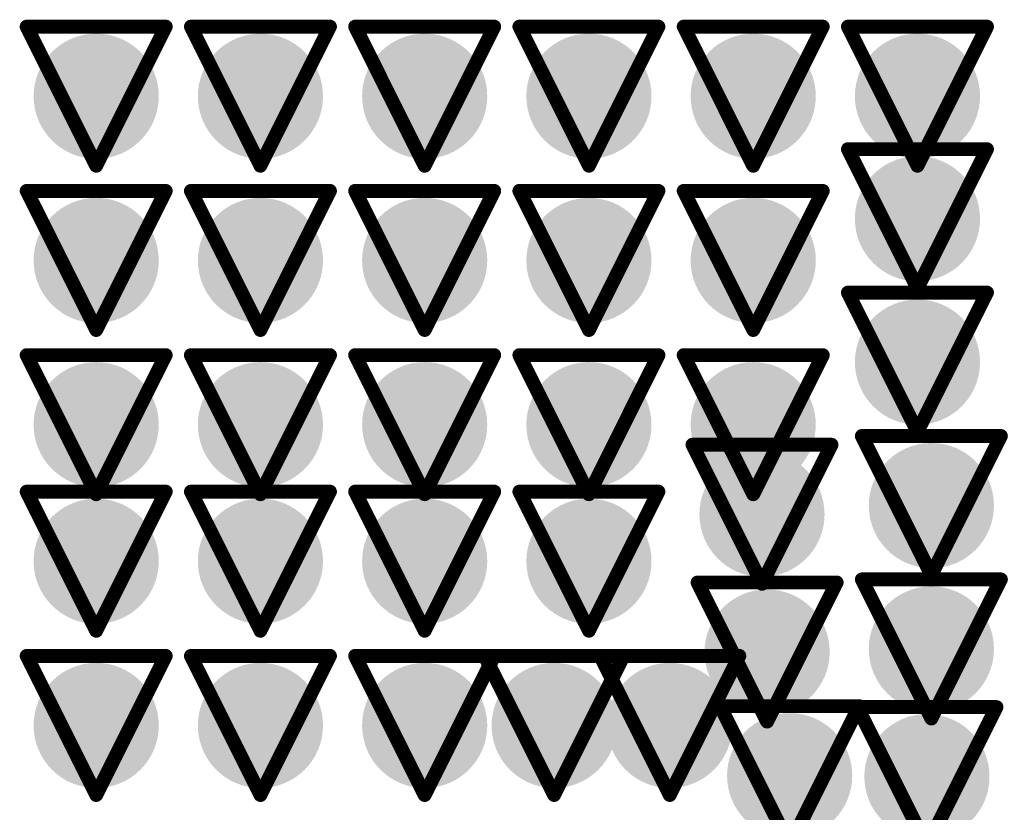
# Model space of a CAD drawing. Header units: inches. Extents: x -2.3 to 12.7, y -2.8 to 6.7.
# Tile 147 of 171: x 0.623 to 0.765, y 1.414 to 1.528. Entities that reach past the tile are written whole.
import ezdxf

# ---------------------------------------------------------------- set-up
doc = ezdxf.new("R2010")
doc.units = ezdxf.units.IN
doc.header["$MEASUREMENT"] = 0
for name, color, linetype in [('Bottom Layer', 5, 'Continuous'), ('Drill Drawing', 1, 'Continuous'), ('L2_GND1', 16, 'Continuous'), ('L3_PWR1', 130, 'Continuous'), ('Top Layer', 1, 'Continuous'), ('Via Holes', 16, 'Continuous')]:
    doc.layers.add(name, color=color, linetype=linetype)

msp = doc.modelspace()

# ---------------------------------------------------------------- hatches: boundary and pattern name
at = {"layer": 'Bottom Layer'}
h = msp.add_hatch(color=5, dxfattribs=at)
edge = h.paths.add_edge_path()
edge.add_arc((0.6341, 1.5173), 0.009, 0, 360)
h = msp.add_hatch(color=5, dxfattribs=at)
edge = h.paths.add_edge_path()
edge.add_arc((0.65772, 1.5173), 0.009, 0, 360)
h = msp.add_hatch(color=5, dxfattribs=at)
edge = h.paths.add_edge_path()
edge.add_arc((0.68134, 1.5173), 0.009, 0, 360)
h = msp.add_hatch(color=5, dxfattribs=at)
edge = h.paths.add_edge_path()
edge.add_arc((0.70496, 1.5173), 0.009, 0, 360)
h = msp.add_hatch(color=5, dxfattribs=at)
edge = h.paths.add_edge_path()
edge.add_arc((0.72859, 1.5173), 0.009, 0, 360)
h = msp.add_hatch(color=5, dxfattribs=at)
edge = h.paths.add_edge_path()
edge.add_arc((0.75221, 1.5173), 0.009, 0, 360)
h = msp.add_hatch(color=5, dxfattribs=at)
edge = h.paths.add_edge_path()
edge.add_arc((0.75221, 1.49968), 0.009, 0, 360)
h = msp.add_hatch(color=5, dxfattribs=at)
edge = h.paths.add_edge_path()
edge.add_arc((0.6341, 1.49368), 0.009, 0, 360)
h = msp.add_hatch(color=5, dxfattribs=at)
edge = h.paths.add_edge_path()
edge.add_arc((0.65772, 1.49368), 0.009, 0, 360)
h = msp.add_hatch(color=5, dxfattribs=at)
edge = h.paths.add_edge_path()
edge.add_arc((0.68134, 1.49368), 0.009, 0, 360)
h = msp.add_hatch(color=5, dxfattribs=at)
edge = h.paths.add_edge_path()
edge.add_arc((0.70496, 1.49368), 0.009, 0, 360)
h = msp.add_hatch(color=5, dxfattribs=at)
edge = h.paths.add_edge_path()
edge.add_arc((0.72859, 1.49368), 0.009, 0, 360)
h = msp.add_hatch(color=5, dxfattribs=at)
edge = h.paths.add_edge_path()
edge.add_arc((0.75221, 1.47906), 0.009, 0, 360)
h = msp.add_hatch(color=5, dxfattribs=at)
edge = h.paths.add_edge_path()
edge.add_arc((0.6341, 1.47006), 0.009, 0, 360)
h = msp.add_hatch(color=5, dxfattribs=at)
edge = h.paths.add_edge_path()
edge.add_arc((0.65772, 1.47006), 0.009, 0, 360)
h = msp.add_hatch(color=5, dxfattribs=at)
edge = h.paths.add_edge_path()
edge.add_arc((0.68134, 1.47006), 0.009, 0, 360)
h = msp.add_hatch(color=5, dxfattribs=at)
edge = h.paths.add_edge_path()
edge.add_arc((0.70496, 1.47006), 0.009, 0, 360)
h = msp.add_hatch(color=5, dxfattribs=at)
edge = h.paths.add_edge_path()
edge.add_arc((0.72859, 1.47006), 0.009, 0, 360)
h = msp.add_hatch(color=5, dxfattribs=at)
edge = h.paths.add_edge_path()
edge.add_arc((0.75421, 1.45843), 0.009, 0, 360)
h = msp.add_hatch(color=5, dxfattribs=at)
edge = h.paths.add_edge_path()
edge.add_arc((0.72985, 1.45718), 0.009, 0, 360)
h = msp.add_hatch(color=5, dxfattribs=at)
edge = h.paths.add_edge_path()
edge.add_arc((0.6341, 1.45043), 0.009, 0, 360)
h = msp.add_hatch(color=5, dxfattribs=at)
edge = h.paths.add_edge_path()
edge.add_arc((0.65772, 1.45043), 0.009, 0, 360)
h = msp.add_hatch(color=5, dxfattribs=at)
edge = h.paths.add_edge_path()
edge.add_arc((0.68134, 1.45043), 0.009, 0, 360)
h = msp.add_hatch(color=5, dxfattribs=at)
edge = h.paths.add_edge_path()
edge.add_arc((0.70496, 1.45043), 0.009, 0, 360)
h = msp.add_hatch(color=5, dxfattribs=at)
edge = h.paths.add_edge_path()
edge.add_arc((0.73059, 1.43737), 0.009, 0, 360)
h = msp.add_hatch(color=5, dxfattribs=at)
edge = h.paths.add_edge_path()
edge.add_arc((0.75421, 1.43781), 0.009, 0, 360)
h = msp.add_hatch(color=5, dxfattribs=at)
edge = h.paths.add_edge_path()
edge.add_arc((0.6341, 1.42681), 0.009, 0, 360)
h = msp.add_hatch(color=5, dxfattribs=at)
edge = h.paths.add_edge_path()
edge.add_arc((0.65772, 1.42681), 0.009, 0, 360)
h = msp.add_hatch(color=5, dxfattribs=at)
edge = h.paths.add_edge_path()
edge.add_arc((0.68134, 1.42681), 0.009, 0, 360)
h = msp.add_hatch(color=5, dxfattribs=at)
edge = h.paths.add_edge_path()
edge.add_arc((0.69996, 1.42681), 0.009, 0, 360)
h = msp.add_hatch(color=5, dxfattribs=at)
edge = h.paths.add_edge_path()
edge.add_arc((0.71659, 1.42681), 0.009, 0, 360)
h = msp.add_hatch(color=5, dxfattribs=at)
edge = h.paths.add_edge_path()
edge.add_arc((0.73383, 1.41958), 0.009, 0, 360)
h = msp.add_hatch(color=5, dxfattribs=at)
edge = h.paths.add_edge_path()
edge.add_arc((0.75357, 1.41945), 0.009, 0, 360)
at = {"layer": 'L2_GND1'}
h = msp.add_hatch(color=16, dxfattribs=at)
edge = h.paths.add_edge_path()
edge.add_arc((0.6341, 1.5173), 0.009, 0, 360)
h = msp.add_hatch(color=16, dxfattribs=at)
edge = h.paths.add_edge_path()
edge.add_arc((0.65772, 1.5173), 0.009, 0, 360)
h = msp.add_hatch(color=16, dxfattribs=at)
edge = h.paths.add_edge_path()
edge.add_arc((0.68134, 1.5173), 0.009, 0, 360)
h = msp.add_hatch(color=16, dxfattribs=at)
edge = h.paths.add_edge_path()
edge.add_arc((0.70496, 1.5173), 0.009, 0, 360)
h = msp.add_hatch(color=16, dxfattribs=at)
edge = h.paths.add_edge_path()
edge.add_arc((0.72859, 1.5173), 0.009, 0, 360)
h = msp.add_hatch(color=16, dxfattribs=at)
edge = h.paths.add_edge_path()
edge.add_arc((0.75221, 1.5173), 0.009, 0, 360)
h = msp.add_hatch(color=16, dxfattribs=at)
edge = h.paths.add_edge_path()
edge.add_arc((0.75221, 1.49968), 0.009, 0, 360)
h = msp.add_hatch(color=16, dxfattribs=at)
edge = h.paths.add_edge_path()
edge.add_arc((0.6341, 1.49368), 0.009, 0, 360)
h = msp.add_hatch(color=16, dxfattribs=at)
edge = h.paths.add_edge_path()
edge.add_arc((0.65772, 1.49368), 0.009, 0, 360)
h = msp.add_hatch(color=16, dxfattribs=at)
edge = h.paths.add_edge_path()
edge.add_arc((0.68134, 1.49368), 0.009, 0, 360)
h = msp.add_hatch(color=16, dxfattribs=at)
edge = h.paths.add_edge_path()
edge.add_arc((0.70496, 1.49368), 0.009, 0, 360)
h = msp.add_hatch(color=16, dxfattribs=at)
edge = h.paths.add_edge_path()
edge.add_arc((0.72859, 1.49368), 0.009, 0, 360)
h = msp.add_hatch(color=16, dxfattribs=at)
edge = h.paths.add_edge_path()
edge.add_arc((0.75221, 1.47906), 0.009, 0, 360)
h = msp.add_hatch(color=16, dxfattribs=at)
edge = h.paths.add_edge_path()
edge.add_arc((0.6341, 1.47006), 0.009, 0, 360)
h = msp.add_hatch(color=16, dxfattribs=at)
edge = h.paths.add_edge_path()
edge.add_arc((0.65772, 1.47006), 0.009, 0, 360)
h = msp.add_hatch(color=16, dxfattribs=at)
edge = h.paths.add_edge_path()
edge.add_arc((0.68134, 1.47006), 0.009, 0, 360)
h = msp.add_hatch(color=16, dxfattribs=at)
edge = h.paths.add_edge_path()
edge.add_arc((0.70496, 1.47006), 0.009, 0, 360)
h = msp.add_hatch(color=16, dxfattribs=at)
edge = h.paths.add_edge_path()
edge.add_arc((0.72859, 1.47006), 0.009, 0, 360)
h = msp.add_hatch(color=16, dxfattribs=at)
edge = h.paths.add_edge_path()
edge.add_arc((0.75421, 1.45843), 0.009, 0, 360)
h = msp.add_hatch(color=16, dxfattribs=at)
edge = h.paths.add_edge_path()
edge.add_arc((0.72985, 1.45718), 0.009, 0, 360)
h = msp.add_hatch(color=16, dxfattribs=at)
edge = h.paths.add_edge_path()
edge.add_arc((0.6341, 1.45043), 0.009, 0, 360)
h = msp.add_hatch(color=16, dxfattribs=at)
edge = h.paths.add_edge_path()
edge.add_arc((0.65772, 1.45043), 0.009, 0, 360)
h = msp.add_hatch(color=16, dxfattribs=at)
edge = h.paths.add_edge_path()
edge.add_arc((0.68134, 1.45043), 0.009, 0, 360)
h = msp.add_hatch(color=16, dxfattribs=at)
edge = h.paths.add_edge_path()
edge.add_arc((0.70496, 1.45043), 0.009, 0, 360)
h = msp.add_hatch(color=16, dxfattribs=at)
edge = h.paths.add_edge_path()
edge.add_arc((0.73059, 1.43737), 0.009, 0, 360)
h = msp.add_hatch(color=16, dxfattribs=at)
edge = h.paths.add_edge_path()
edge.add_arc((0.75421, 1.43781), 0.009, 0, 360)
h = msp.add_hatch(color=16, dxfattribs=at)
edge = h.paths.add_edge_path()
edge.add_arc((0.6341, 1.42681), 0.009, 0, 360)
h = msp.add_hatch(color=16, dxfattribs=at)
edge = h.paths.add_edge_path()
edge.add_arc((0.65772, 1.42681), 0.009, 0, 360)
h = msp.add_hatch(color=16, dxfattribs=at)
edge = h.paths.add_edge_path()
edge.add_arc((0.68134, 1.42681), 0.009, 0, 360)
h = msp.add_hatch(color=16, dxfattribs=at)
edge = h.paths.add_edge_path()
edge.add_arc((0.69996, 1.42681), 0.009, 0, 360)
h = msp.add_hatch(color=16, dxfattribs=at)
edge = h.paths.add_edge_path()
edge.add_arc((0.71659, 1.42681), 0.009, 0, 360)
h = msp.add_hatch(color=16, dxfattribs=at)
edge = h.paths.add_edge_path()
edge.add_arc((0.73383, 1.41958), 0.009, 0, 360)
h = msp.add_hatch(color=16, dxfattribs=at)
edge = h.paths.add_edge_path()
edge.add_arc((0.75357, 1.41945), 0.009, 0, 360)
at = {"layer": 'L3_PWR1'}
h = msp.add_hatch(color=130, dxfattribs=at)
edge = h.paths.add_edge_path()
edge.add_arc((0.6341, 1.5173), 0.009, 0, 360)
h = msp.add_hatch(color=130, dxfattribs=at)
edge = h.paths.add_edge_path()
edge.add_arc((0.65772, 1.5173), 0.009, 0, 360)
h = msp.add_hatch(color=130, dxfattribs=at)
edge = h.paths.add_edge_path()
edge.add_arc((0.68134, 1.5173), 0.009, 0, 360)
h = msp.add_hatch(color=130, dxfattribs=at)
edge = h.paths.add_edge_path()
edge.add_arc((0.70496, 1.5173), 0.009, 0, 360)
h = msp.add_hatch(color=130, dxfattribs=at)
edge = h.paths.add_edge_path()
edge.add_arc((0.72859, 1.5173), 0.009, 0, 360)
h = msp.add_hatch(color=130, dxfattribs=at)
edge = h.paths.add_edge_path()
edge.add_arc((0.75221, 1.5173), 0.009, 0, 360)
h = msp.add_hatch(color=130, dxfattribs=at)
edge = h.paths.add_edge_path()
edge.add_arc((0.75221, 1.49968), 0.009, 0, 360)
h = msp.add_hatch(color=130, dxfattribs=at)
edge = h.paths.add_edge_path()
edge.add_arc((0.6341, 1.49368), 0.009, 0, 360)
h = msp.add_hatch(color=130, dxfattribs=at)
edge = h.paths.add_edge_path()
edge.add_arc((0.65772, 1.49368), 0.009, 0, 360)
h = msp.add_hatch(color=130, dxfattribs=at)
edge = h.paths.add_edge_path()
edge.add_arc((0.68134, 1.49368), 0.009, 0, 360)
h = msp.add_hatch(color=130, dxfattribs=at)
edge = h.paths.add_edge_path()
edge.add_arc((0.70496, 1.49368), 0.009, 0, 360)
h = msp.add_hatch(color=130, dxfattribs=at)
edge = h.paths.add_edge_path()
edge.add_arc((0.72859, 1.49368), 0.009, 0, 360)
h = msp.add_hatch(color=130, dxfattribs=at)
edge = h.paths.add_edge_path()
edge.add_arc((0.75221, 1.47906), 0.009, 0, 360)
h = msp.add_hatch(color=130, dxfattribs=at)
edge = h.paths.add_edge_path()
edge.add_arc((0.6341, 1.47006), 0.009, 0, 360)
h = msp.add_hatch(color=130, dxfattribs=at)
edge = h.paths.add_edge_path()
edge.add_arc((0.65772, 1.47006), 0.009, 0, 360)
h = msp.add_hatch(color=130, dxfattribs=at)
edge = h.paths.add_edge_path()
edge.add_arc((0.68134, 1.47006), 0.009, 0, 360)
h = msp.add_hatch(color=130, dxfattribs=at)
edge = h.paths.add_edge_path()
edge.add_arc((0.70496, 1.47006), 0.009, 0, 360)
h = msp.add_hatch(color=130, dxfattribs=at)
edge = h.paths.add_edge_path()
edge.add_arc((0.72859, 1.47006), 0.009, 0, 360)
h = msp.add_hatch(color=130, dxfattribs=at)
edge = h.paths.add_edge_path()
edge.add_arc((0.75421, 1.45843), 0.009, 0, 360)
h = msp.add_hatch(color=130, dxfattribs=at)
edge = h.paths.add_edge_path()
edge.add_arc((0.72985, 1.45718), 0.009, 0, 360)
h = msp.add_hatch(color=130, dxfattribs=at)
edge = h.paths.add_edge_path()
edge.add_arc((0.6341, 1.45043), 0.009, 0, 360)
h = msp.add_hatch(color=130, dxfattribs=at)
edge = h.paths.add_edge_path()
edge.add_arc((0.65772, 1.45043), 0.009, 0, 360)
h = msp.add_hatch(color=130, dxfattribs=at)
edge = h.paths.add_edge_path()
edge.add_arc((0.68134, 1.45043), 0.009, 0, 360)
h = msp.add_hatch(color=130, dxfattribs=at)
edge = h.paths.add_edge_path()
edge.add_arc((0.70496, 1.45043), 0.009, 0, 360)
h = msp.add_hatch(color=130, dxfattribs=at)
edge = h.paths.add_edge_path()
edge.add_arc((0.73059, 1.43737), 0.009, 0, 360)
h = msp.add_hatch(color=130, dxfattribs=at)
edge = h.paths.add_edge_path()
edge.add_arc((0.75421, 1.43781), 0.009, 0, 360)
h = msp.add_hatch(color=130, dxfattribs=at)
edge = h.paths.add_edge_path()
edge.add_arc((0.6341, 1.42681), 0.009, 0, 360)
h = msp.add_hatch(color=130, dxfattribs=at)
edge = h.paths.add_edge_path()
edge.add_arc((0.65772, 1.42681), 0.009, 0, 360)
h = msp.add_hatch(color=130, dxfattribs=at)
edge = h.paths.add_edge_path()
edge.add_arc((0.68134, 1.42681), 0.009, 0, 360)
h = msp.add_hatch(color=130, dxfattribs=at)
edge = h.paths.add_edge_path()
edge.add_arc((0.69996, 1.42681), 0.009, 0, 360)
h = msp.add_hatch(color=130, dxfattribs=at)
edge = h.paths.add_edge_path()
edge.add_arc((0.71659, 1.42681), 0.009, 0, 360)
h = msp.add_hatch(color=130, dxfattribs=at)
edge = h.paths.add_edge_path()
edge.add_arc((0.73383, 1.41958), 0.009, 0, 360)
h = msp.add_hatch(color=130, dxfattribs=at)
edge = h.paths.add_edge_path()
edge.add_arc((0.75357, 1.41945), 0.009, 0, 360)
at = {"layer": 'Top Layer'}
h = msp.add_hatch(color=1, dxfattribs=at)
edge = h.paths.add_edge_path()
edge.add_arc((0.6341, 1.5173), 0.009, 0, 360)
h = msp.add_hatch(color=1, dxfattribs=at)
edge = h.paths.add_edge_path()
edge.add_arc((0.65772, 1.5173), 0.009, 0, 360)
h = msp.add_hatch(color=1, dxfattribs=at)
edge = h.paths.add_edge_path()
edge.add_arc((0.68134, 1.5173), 0.009, 0, 360)
h = msp.add_hatch(color=1, dxfattribs=at)
edge = h.paths.add_edge_path()
edge.add_arc((0.70496, 1.5173), 0.009, 0, 360)
h = msp.add_hatch(color=1, dxfattribs=at)
edge = h.paths.add_edge_path()
edge.add_arc((0.72859, 1.5173), 0.009, 0, 360)
h = msp.add_hatch(color=1, dxfattribs=at)
edge = h.paths.add_edge_path()
edge.add_arc((0.75221, 1.5173), 0.009, 0, 360)
h = msp.add_hatch(color=1, dxfattribs=at)
edge = h.paths.add_edge_path()
edge.add_arc((0.75221, 1.49968), 0.009, 0, 360)
h = msp.add_hatch(color=1, dxfattribs=at)
edge = h.paths.add_edge_path()
edge.add_arc((0.6341, 1.49368), 0.009, 0, 360)
h = msp.add_hatch(color=1, dxfattribs=at)
edge = h.paths.add_edge_path()
edge.add_arc((0.65772, 1.49368), 0.009, 0, 360)
h = msp.add_hatch(color=1, dxfattribs=at)
edge = h.paths.add_edge_path()
edge.add_arc((0.68134, 1.49368), 0.009, 0, 360)
h = msp.add_hatch(color=1, dxfattribs=at)
edge = h.paths.add_edge_path()
edge.add_arc((0.70496, 1.49368), 0.009, 0, 360)
h = msp.add_hatch(color=1, dxfattribs=at)
edge = h.paths.add_edge_path()
edge.add_arc((0.72859, 1.49368), 0.009, 0, 360)
h = msp.add_hatch(color=1, dxfattribs=at)
edge = h.paths.add_edge_path()
edge.add_arc((0.75221, 1.47906), 0.009, 0, 360)
h = msp.add_hatch(color=1, dxfattribs=at)
edge = h.paths.add_edge_path()
edge.add_arc((0.6341, 1.47006), 0.009, 0, 360)
h = msp.add_hatch(color=1, dxfattribs=at)
edge = h.paths.add_edge_path()
edge.add_arc((0.65772, 1.47006), 0.009, 0, 360)
h = msp.add_hatch(color=1, dxfattribs=at)
edge = h.paths.add_edge_path()
edge.add_arc((0.68134, 1.47006), 0.009, 0, 360)
h = msp.add_hatch(color=1, dxfattribs=at)
edge = h.paths.add_edge_path()
edge.add_arc((0.70496, 1.47006), 0.009, 0, 360)
h = msp.add_hatch(color=1, dxfattribs=at)
edge = h.paths.add_edge_path()
edge.add_arc((0.72859, 1.47006), 0.009, 0, 360)
h = msp.add_hatch(color=1, dxfattribs=at)
edge = h.paths.add_edge_path()
edge.add_arc((0.75421, 1.45843), 0.009, 0, 360)
h = msp.add_hatch(color=1, dxfattribs=at)
edge = h.paths.add_edge_path()
edge.add_arc((0.72985, 1.45718), 0.009, 0, 360)
h = msp.add_hatch(color=1, dxfattribs=at)
edge = h.paths.add_edge_path()
edge.add_arc((0.6341, 1.45043), 0.009, 0, 360)
h = msp.add_hatch(color=1, dxfattribs=at)
edge = h.paths.add_edge_path()
edge.add_arc((0.65772, 1.45043), 0.009, 0, 360)
h = msp.add_hatch(color=1, dxfattribs=at)
edge = h.paths.add_edge_path()
edge.add_arc((0.68134, 1.45043), 0.009, 0, 360)
h = msp.add_hatch(color=1, dxfattribs=at)
edge = h.paths.add_edge_path()
edge.add_arc((0.70496, 1.45043), 0.009, 0, 360)
h = msp.add_hatch(color=1, dxfattribs=at)
edge = h.paths.add_edge_path()
edge.add_arc((0.73059, 1.43737), 0.009, 0, 360)
h = msp.add_hatch(color=1, dxfattribs=at)
edge = h.paths.add_edge_path()
edge.add_arc((0.75421, 1.43781), 0.009, 0, 360)
h = msp.add_hatch(color=1, dxfattribs=at)
edge = h.paths.add_edge_path()
edge.add_arc((0.6341, 1.42681), 0.009, 0, 360)
h = msp.add_hatch(color=1, dxfattribs=at)
edge = h.paths.add_edge_path()
edge.add_arc((0.65772, 1.42681), 0.009, 0, 360)
h = msp.add_hatch(color=1, dxfattribs=at)
edge = h.paths.add_edge_path()
edge.add_arc((0.68134, 1.42681), 0.009, 0, 360)
h = msp.add_hatch(color=1, dxfattribs=at)
edge = h.paths.add_edge_path()
edge.add_arc((0.69996, 1.42681), 0.009, 0, 360)
h = msp.add_hatch(color=1, dxfattribs=at)
edge = h.paths.add_edge_path()
edge.add_arc((0.71659, 1.42681), 0.009, 0, 360)
h = msp.add_hatch(color=1, dxfattribs=at)
edge = h.paths.add_edge_path()
edge.add_arc((0.73383, 1.41958), 0.009, 0, 360)
h = msp.add_hatch(color=1, dxfattribs=at)
edge = h.paths.add_edge_path()
edge.add_arc((0.75357, 1.41945), 0.009, 0, 360)
at = {"layer": 'Via Holes'}
h = msp.add_hatch(color=7, dxfattribs=at)
edge = h.paths.add_edge_path()
edge.add_arc((0.6341, 1.5173), 0.004, 0, 360)
h = msp.add_hatch(color=7, dxfattribs=at)
edge = h.paths.add_edge_path()
edge.add_arc((0.65772, 1.5173), 0.004, 0, 360)
h = msp.add_hatch(color=7, dxfattribs=at)
edge = h.paths.add_edge_path()
edge.add_arc((0.68134, 1.5173), 0.004, 0, 360)
h = msp.add_hatch(color=7, dxfattribs=at)
edge = h.paths.add_edge_path()
edge.add_arc((0.70496, 1.5173), 0.004, 0, 360)
h = msp.add_hatch(color=7, dxfattribs=at)
edge = h.paths.add_edge_path()
edge.add_arc((0.72859, 1.5173), 0.004, 0, 360)
h = msp.add_hatch(color=7, dxfattribs=at)
edge = h.paths.add_edge_path()
edge.add_arc((0.75221, 1.5173), 0.004, 0, 360)
h = msp.add_hatch(color=7, dxfattribs=at)
edge = h.paths.add_edge_path()
edge.add_arc((0.75221, 1.49968), 0.004, 0, 360)
h = msp.add_hatch(color=7, dxfattribs=at)
edge = h.paths.add_edge_path()
edge.add_arc((0.6341, 1.49368), 0.004, 0, 360)
h = msp.add_hatch(color=7, dxfattribs=at)
edge = h.paths.add_edge_path()
edge.add_arc((0.65772, 1.49368), 0.004, 0, 360)
h = msp.add_hatch(color=7, dxfattribs=at)
edge = h.paths.add_edge_path()
edge.add_arc((0.68134, 1.49368), 0.004, 0, 360)
h = msp.add_hatch(color=7, dxfattribs=at)
edge = h.paths.add_edge_path()
edge.add_arc((0.70496, 1.49368), 0.004, 0, 360)
h = msp.add_hatch(color=7, dxfattribs=at)
edge = h.paths.add_edge_path()
edge.add_arc((0.72859, 1.49368), 0.004, 0, 360)
h = msp.add_hatch(color=7, dxfattribs=at)
edge = h.paths.add_edge_path()
edge.add_arc((0.75221, 1.47906), 0.004, 0, 360)
h = msp.add_hatch(color=7, dxfattribs=at)
edge = h.paths.add_edge_path()
edge.add_arc((0.6341, 1.47006), 0.004, 0, 360)
h = msp.add_hatch(color=7, dxfattribs=at)
edge = h.paths.add_edge_path()
edge.add_arc((0.65772, 1.47006), 0.004, 0, 360)
h = msp.add_hatch(color=7, dxfattribs=at)
edge = h.paths.add_edge_path()
edge.add_arc((0.68134, 1.47006), 0.004, 0, 360)
h = msp.add_hatch(color=7, dxfattribs=at)
edge = h.paths.add_edge_path()
edge.add_arc((0.70496, 1.47006), 0.004, 0, 360)
h = msp.add_hatch(color=7, dxfattribs=at)
edge = h.paths.add_edge_path()
edge.add_arc((0.72859, 1.47006), 0.004, 0, 360)
h = msp.add_hatch(color=7, dxfattribs=at)
edge = h.paths.add_edge_path()
edge.add_arc((0.75421, 1.45843), 0.004, 0, 360)
h = msp.add_hatch(color=7, dxfattribs=at)
edge = h.paths.add_edge_path()
edge.add_arc((0.72985, 1.45718), 0.004, 0, 360)
h = msp.add_hatch(color=7, dxfattribs=at)
edge = h.paths.add_edge_path()
edge.add_arc((0.6341, 1.45043), 0.004, 0, 360)
h = msp.add_hatch(color=7, dxfattribs=at)
edge = h.paths.add_edge_path()
edge.add_arc((0.65772, 1.45043), 0.004, 0, 360)
h = msp.add_hatch(color=7, dxfattribs=at)
edge = h.paths.add_edge_path()
edge.add_arc((0.68134, 1.45043), 0.004, 0, 360)
h = msp.add_hatch(color=7, dxfattribs=at)
edge = h.paths.add_edge_path()
edge.add_arc((0.70496, 1.45043), 0.004, 0, 360)
h = msp.add_hatch(color=7, dxfattribs=at)
edge = h.paths.add_edge_path()
edge.add_arc((0.75421, 1.43781), 0.004, 0, 360)
h = msp.add_hatch(color=7, dxfattribs=at)
edge = h.paths.add_edge_path()
edge.add_arc((0.73059, 1.43737), 0.004, 0, 360)
h = msp.add_hatch(color=7, dxfattribs=at)
edge = h.paths.add_edge_path()
edge.add_arc((0.6341, 1.42681), 0.004, 0, 360)
h = msp.add_hatch(color=7, dxfattribs=at)
edge = h.paths.add_edge_path()
edge.add_arc((0.65772, 1.42681), 0.004, 0, 360)
h = msp.add_hatch(color=7, dxfattribs=at)
edge = h.paths.add_edge_path()
edge.add_arc((0.68134, 1.42681), 0.004, 0, 360)
h = msp.add_hatch(color=7, dxfattribs=at)
edge = h.paths.add_edge_path()
edge.add_arc((0.69996, 1.42681), 0.004, 0, 360)
h = msp.add_hatch(color=7, dxfattribs=at)
edge = h.paths.add_edge_path()
edge.add_arc((0.71659, 1.42681), 0.004, 0, 360)
h = msp.add_hatch(color=7, dxfattribs=at)
edge = h.paths.add_edge_path()
edge.add_arc((0.73383, 1.41958), 0.004, 0, 360)
h = msp.add_hatch(color=7, dxfattribs=at)
edge = h.paths.add_edge_path()
edge.add_arc((0.75357, 1.41945), 0.004, 0, 360)

# ---------------------------------------------------------------- linework, layer by layer
at = {"layer": 'Drill Drawing'}
for points in [[(0.6241, 1.5273, 0.002, 0.002, 0), (0.6441, 1.5273, 0.002, 0.002, 0)], [(0.6241, 1.5273, 0.002, 0.002, 0), (0.6341, 1.5073, 0.002, 0.002, 0)], [(0.6341, 1.5073, 0.002, 0.002, 0), (0.6441, 1.5273, 0.002, 0.002, 0)], [(0.64772, 1.5273, 0.002, 0.002, 0), (0.66772, 1.5273, 0.002, 0.002, 0)], [(0.64772, 1.5273, 0.002, 0.002, 0), (0.65772, 1.5073, 0.002, 0.002, 0)], [(0.65772, 1.5073, 0.002, 0.002, 0), (0.66772, 1.5273, 0.002, 0.002, 0)], [(0.67134, 1.5273, 0.002, 0.002, 0), (0.69134, 1.5273, 0.002, 0.002, 0)], [(0.67134, 1.5273, 0.002, 0.002, 0), (0.68134, 1.5073, 0.002, 0.002, 0)], [(0.68134, 1.5073, 0.002, 0.002, 0), (0.69134, 1.5273, 0.002, 0.002, 0)], [(0.69496, 1.5273, 0.002, 0.002, 0), (0.71496, 1.5273, 0.002, 0.002, 0)], [(0.69496, 1.5273, 0.002, 0.002, 0), (0.70496, 1.5073, 0.002, 0.002, 0)], [(0.70496, 1.5073, 0.002, 0.002, 0), (0.71496, 1.5273, 0.002, 0.002, 0)], [(0.71859, 1.5273, 0.002, 0.002, 0), (0.73859, 1.5273, 0.002, 0.002, 0)], [(0.71859, 1.5273, 0.002, 0.002, 0), (0.72859, 1.5073, 0.002, 0.002, 0)], [(0.72859, 1.5073, 0.002, 0.002, 0), (0.73859, 1.5273, 0.002, 0.002, 0)], [(0.74221, 1.5273, 0.002, 0.002, 0), (0.76221, 1.5273, 0.002, 0.002, 0)], [(0.74221, 1.5273, 0.002, 0.002, 0), (0.75221, 1.5073, 0.002, 0.002, 0)], [(0.75221, 1.5073, 0.002, 0.002, 0), (0.76221, 1.5273, 0.002, 0.002, 0)], [(0.74221, 1.50968, 0.002, 0.002, 0), (0.76221, 1.50968, 0.002, 0.002, 0)], [(0.74221, 1.50968, 0.002, 0.002, 0), (0.75221, 1.48968, 0.002, 0.002, 0)], [(0.75221, 1.48968, 0.002, 0.002, 0), (0.76221, 1.50968, 0.002, 0.002, 0)], [(0.6241, 1.50368, 0.002, 0.002, 0), (0.6441, 1.50368, 0.002, 0.002, 0)], [(0.6241, 1.50368, 0.002, 0.002, 0), (0.6341, 1.48368, 0.002, 0.002, 0)], [(0.6341, 1.48368, 0.002, 0.002, 0), (0.6441, 1.50368, 0.002, 0.002, 0)], [(0.64772, 1.50368, 0.002, 0.002, 0), (0.66772, 1.50368, 0.002, 0.002, 0)], [(0.64772, 1.50368, 0.002, 0.002, 0), (0.65772, 1.48368, 0.002, 0.002, 0)], [(0.65772, 1.48368, 0.002, 0.002, 0), (0.66772, 1.50368, 0.002, 0.002, 0)], [(0.67134, 1.50368, 0.002, 0.002, 0), (0.69134, 1.50368, 0.002, 0.002, 0)], [(0.67134, 1.50368, 0.002, 0.002, 0), (0.68134, 1.48368, 0.002, 0.002, 0)], [(0.68134, 1.48368, 0.002, 0.002, 0), (0.69134, 1.50368, 0.002, 0.002, 0)], [(0.69496, 1.50368, 0.002, 0.002, 0), (0.71496, 1.50368, 0.002, 0.002, 0)], [(0.69496, 1.50368, 0.002, 0.002, 0), (0.70496, 1.48368, 0.002, 0.002, 0)], [(0.70496, 1.48368, 0.002, 0.002, 0), (0.71496, 1.50368, 0.002, 0.002, 0)], [(0.71859, 1.50368, 0.002, 0.002, 0), (0.73859, 1.50368, 0.002, 0.002, 0)], [(0.71859, 1.50368, 0.002, 0.002, 0), (0.72859, 1.48368, 0.002, 0.002, 0)], [(0.72859, 1.48368, 0.002, 0.002, 0), (0.73859, 1.50368, 0.002, 0.002, 0)], [(0.74221, 1.48906, 0.002, 0.002, 0), (0.76221, 1.48906, 0.002, 0.002, 0)], [(0.74221, 1.48906, 0.002, 0.002, 0), (0.75221, 1.46906, 0.002, 0.002, 0)], [(0.75221, 1.46906, 0.002, 0.002, 0), (0.76221, 1.48906, 0.002, 0.002, 0)], [(0.6241, 1.48006, 0.002, 0.002, 0), (0.6441, 1.48006, 0.002, 0.002, 0)], [(0.6241, 1.48006, 0.002, 0.002, 0), (0.6341, 1.46006, 0.002, 0.002, 0)], [(0.6341, 1.46006, 0.002, 0.002, 0), (0.6441, 1.48006, 0.002, 0.002, 0)], [(0.64772, 1.48006, 0.002, 0.002, 0), (0.66772, 1.48006, 0.002, 0.002, 0)], [(0.64772, 1.48006, 0.002, 0.002, 0), (0.65772, 1.46006, 0.002, 0.002, 0)], [(0.65772, 1.46006, 0.002, 0.002, 0), (0.66772, 1.48006, 0.002, 0.002, 0)], [(0.67134, 1.48006, 0.002, 0.002, 0), (0.69134, 1.48006, 0.002, 0.002, 0)], [(0.67134, 1.48006, 0.002, 0.002, 0), (0.68134, 1.46006, 0.002, 0.002, 0)], [(0.68134, 1.46006, 0.002, 0.002, 0), (0.69134, 1.48006, 0.002, 0.002, 0)], [(0.69496, 1.48006, 0.002, 0.002, 0), (0.71496, 1.48006, 0.002, 0.002, 0)], [(0.69496, 1.48006, 0.002, 0.002, 0), (0.70496, 1.46006, 0.002, 0.002, 0)], [(0.70496, 1.46006, 0.002, 0.002, 0), (0.71496, 1.48006, 0.002, 0.002, 0)], [(0.71859, 1.48006, 0.002, 0.002, 0), (0.73859, 1.48006, 0.002, 0.002, 0)], [(0.71859, 1.48006, 0.002, 0.002, 0), (0.72859, 1.46006, 0.002, 0.002, 0)], [(0.72859, 1.46006, 0.002, 0.002, 0), (0.73859, 1.48006, 0.002, 0.002, 0)], [(0.74421, 1.46843, 0.002, 0.002, 0), (0.76421, 1.46843, 0.002, 0.002, 0)], [(0.74421, 1.46843, 0.002, 0.002, 0), (0.75421, 1.44843, 0.002, 0.002, 0)], [(0.75421, 1.44843, 0.002, 0.002, 0), (0.76421, 1.46843, 0.002, 0.002, 0)], [(0.71985, 1.46718, 0.002, 0.002, 0), (0.73985, 1.46718, 0.002, 0.002, 0)], [(0.71985, 1.46718, 0.002, 0.002, 0), (0.72985, 1.44718, 0.002, 0.002, 0)], [(0.72985, 1.44718, 0.002, 0.002, 0), (0.73985, 1.46718, 0.002, 0.002, 0)], [(0.6241, 1.46043, 0.002, 0.002, 0), (0.6441, 1.46043, 0.002, 0.002, 0)], [(0.6241, 1.46043, 0.002, 0.002, 0), (0.6341, 1.44043, 0.002, 0.002, 0)], [(0.6341, 1.44043, 0.002, 0.002, 0), (0.6441, 1.46043, 0.002, 0.002, 0)], [(0.64772, 1.46043, 0.002, 0.002, 0), (0.66772, 1.46043, 0.002, 0.002, 0)], [(0.64772, 1.46043, 0.002, 0.002, 0), (0.65772, 1.44043, 0.002, 0.002, 0)], [(0.65772, 1.44043, 0.002, 0.002, 0), (0.66772, 1.46043, 0.002, 0.002, 0)], [(0.67134, 1.46043, 0.002, 0.002, 0), (0.69134, 1.46043, 0.002, 0.002, 0)], [(0.67134, 1.46043, 0.002, 0.002, 0), (0.68134, 1.44043, 0.002, 0.002, 0)], [(0.68134, 1.44043, 0.002, 0.002, 0), (0.69134, 1.46043, 0.002, 0.002, 0)], [(0.69496, 1.46043, 0.002, 0.002, 0), (0.71496, 1.46043, 0.002, 0.002, 0)], [(0.69496, 1.46043, 0.002, 0.002, 0), (0.70496, 1.44043, 0.002, 0.002, 0)], [(0.70496, 1.44043, 0.002, 0.002, 0), (0.71496, 1.46043, 0.002, 0.002, 0)], [(0.74421, 1.44781, 0.002, 0.002, 0), (0.76421, 1.44781, 0.002, 0.002, 0)], [(0.74421, 1.44781, 0.002, 0.002, 0), (0.75421, 1.42781, 0.002, 0.002, 0)], [(0.75421, 1.42781, 0.002, 0.002, 0), (0.76421, 1.44781, 0.002, 0.002, 0)], [(0.72059, 1.44737, 0.002, 0.002, 0), (0.74059, 1.44737, 0.002, 0.002, 0)], [(0.72059, 1.44737, 0.002, 0.002, 0), (0.73059, 1.42737, 0.002, 0.002, 0)], [(0.73059, 1.42737, 0.002, 0.002, 0), (0.74059, 1.44737, 0.002, 0.002, 0)], [(0.6241, 1.43681, 0.002, 0.002, 0), (0.6441, 1.43681, 0.002, 0.002, 0)], [(0.6241, 1.43681, 0.002, 0.002, 0), (0.6341, 1.41681, 0.002, 0.002, 0)], [(0.6341, 1.41681, 0.002, 0.002, 0), (0.6441, 1.43681, 0.002, 0.002, 0)], [(0.64772, 1.43681, 0.002, 0.002, 0), (0.66772, 1.43681, 0.002, 0.002, 0)], [(0.64772, 1.43681, 0.002, 0.002, 0), (0.65772, 1.41681, 0.002, 0.002, 0)], [(0.65772, 1.41681, 0.002, 0.002, 0), (0.66772, 1.43681, 0.002, 0.002, 0)], [(0.67134, 1.43681, 0.002, 0.002, 0), (0.69134, 1.43681, 0.002, 0.002, 0)], [(0.67134, 1.43681, 0.002, 0.002, 0), (0.68134, 1.41681, 0.002, 0.002, 0)], [(0.68134, 1.41681, 0.002, 0.002, 0), (0.69134, 1.43681, 0.002, 0.002, 0)], [(0.68996, 1.43681, 0.002, 0.002, 0), (0.70996, 1.43681, 0.002, 0.002, 0)], [(0.68996, 1.43681, 0.002, 0.002, 0), (0.69996, 1.41681, 0.002, 0.002, 0)], [(0.69996, 1.41681, 0.002, 0.002, 0), (0.70996, 1.43681, 0.002, 0.002, 0)], [(0.70659, 1.43681, 0.002, 0.002, 0), (0.72659, 1.43681, 0.002, 0.002, 0)], [(0.70659, 1.43681, 0.002, 0.002, 0), (0.71659, 1.41681, 0.002, 0.002, 0)], [(0.71659, 1.41681, 0.002, 0.002, 0), (0.72659, 1.43681, 0.002, 0.002, 0)], [(0.72383, 1.42958, 0.002, 0.002, 0), (0.74383, 1.42958, 0.002, 0.002, 0)], [(0.72383, 1.42958, 0.002, 0.002, 0), (0.73383, 1.40958, 0.002, 0.002, 0)], [(0.73383, 1.40958, 0.002, 0.002, 0), (0.74383, 1.42958, 0.002, 0.002, 0)], [(0.74357, 1.42945, 0.002, 0.002, 0), (0.76357, 1.42945, 0.002, 0.002, 0)], [(0.74357, 1.42945, 0.002, 0.002, 0), (0.75357, 1.40945, 0.002, 0.002, 0)], [(0.75357, 1.40945, 0.002, 0.002, 0), (0.76357, 1.42945, 0.002, 0.002, 0)]]:
    msp.add_lwpolyline(points, format="xyseb", dxfattribs=at)
for points in [[(0.6236, 1.5273, 0.001, 0.001, 1), (0.6246, 1.5273, 0.001, 0.001, 1)], [(0.6236, 1.5273, 0.001, 0.001, 1), (0.6246, 1.5273, 0.001, 0.001, 1)], [(0.6436, 1.5273, 0.001, 0.001, 1), (0.6446, 1.5273, 0.001, 0.001, 1)], [(0.6436, 1.5273, 0.001, 0.001, 1), (0.6446, 1.5273, 0.001, 0.001, 1)], [(0.64722, 1.5273, 0.001, 0.001, 1), (0.64822, 1.5273, 0.001, 0.001, 1)], [(0.64722, 1.5273, 0.001, 0.001, 1), (0.64822, 1.5273, 0.001, 0.001, 1)], [(0.66722, 1.5273, 0.001, 0.001, 1), (0.66822, 1.5273, 0.001, 0.001, 1)], [(0.66722, 1.5273, 0.001, 0.001, 1), (0.66822, 1.5273, 0.001, 0.001, 1)], [(0.67084, 1.5273, 0.001, 0.001, 1), (0.67184, 1.5273, 0.001, 0.001, 1)], [(0.67084, 1.5273, 0.001, 0.001, 1), (0.67184, 1.5273, 0.001, 0.001, 1)], [(0.69084, 1.5273, 0.001, 0.001, 1), (0.69184, 1.5273, 0.001, 0.001, 1)], [(0.69084, 1.5273, 0.001, 0.001, 1), (0.69184, 1.5273, 0.001, 0.001, 1)], [(0.69446, 1.5273, 0.001, 0.001, 1), (0.69546, 1.5273, 0.001, 0.001, 1)], [(0.69446, 1.5273, 0.001, 0.001, 1), (0.69546, 1.5273, 0.001, 0.001, 1)], [(0.71446, 1.5273, 0.001, 0.001, 1), (0.71546, 1.5273, 0.001, 0.001, 1)], [(0.71446, 1.5273, 0.001, 0.001, 1), (0.71546, 1.5273, 0.001, 0.001, 1)], [(0.71809, 1.5273, 0.001, 0.001, 1), (0.71909, 1.5273, 0.001, 0.001, 1)], [(0.71809, 1.5273, 0.001, 0.001, 1), (0.71909, 1.5273, 0.001, 0.001, 1)], [(0.73809, 1.5273, 0.001, 0.001, 1), (0.73909, 1.5273, 0.001, 0.001, 1)], [(0.73809, 1.5273, 0.001, 0.001, 1), (0.73909, 1.5273, 0.001, 0.001, 1)], [(0.74171, 1.5273, 0.001, 0.001, 1), (0.74271, 1.5273, 0.001, 0.001, 1)], [(0.74171, 1.5273, 0.001, 0.001, 1), (0.74271, 1.5273, 0.001, 0.001, 1)], [(0.76171, 1.5273, 0.001, 0.001, 1), (0.76271, 1.5273, 0.001, 0.001, 1)], [(0.76171, 1.5273, 0.001, 0.001, 1), (0.76271, 1.5273, 0.001, 0.001, 1)], [(0.74171, 1.50968, 0.001, 0.001, 1), (0.74271, 1.50968, 0.001, 0.001, 1)], [(0.74171, 1.50968, 0.001, 0.001, 1), (0.74271, 1.50968, 0.001, 0.001, 1)], [(0.76171, 1.50968, 0.001, 0.001, 1), (0.76271, 1.50968, 0.001, 0.001, 1)], [(0.76171, 1.50968, 0.001, 0.001, 1), (0.76271, 1.50968, 0.001, 0.001, 1)], [(0.6336, 1.5073, 0.001, 0.001, 1), (0.6346, 1.5073, 0.001, 0.001, 1)], [(0.6336, 1.5073, 0.001, 0.001, 1), (0.6346, 1.5073, 0.001, 0.001, 1)], [(0.65722, 1.5073, 0.001, 0.001, 1), (0.65822, 1.5073, 0.001, 0.001, 1)], [(0.65722, 1.5073, 0.001, 0.001, 1), (0.65822, 1.5073, 0.001, 0.001, 1)], [(0.68084, 1.5073, 0.001, 0.001, 1), (0.68184, 1.5073, 0.001, 0.001, 1)], [(0.68084, 1.5073, 0.001, 0.001, 1), (0.68184, 1.5073, 0.001, 0.001, 1)], [(0.70446, 1.5073, 0.001, 0.001, 1), (0.70546, 1.5073, 0.001, 0.001, 1)], [(0.70446, 1.5073, 0.001, 0.001, 1), (0.70546, 1.5073, 0.001, 0.001, 1)], [(0.72809, 1.5073, 0.001, 0.001, 1), (0.72909, 1.5073, 0.001, 0.001, 1)], [(0.72809, 1.5073, 0.001, 0.001, 1), (0.72909, 1.5073, 0.001, 0.001, 1)], [(0.75171, 1.5073, 0.001, 0.001, 1), (0.75271, 1.5073, 0.001, 0.001, 1)], [(0.75171, 1.5073, 0.001, 0.001, 1), (0.75271, 1.5073, 0.001, 0.001, 1)], [(0.6236, 1.50368, 0.001, 0.001, 1), (0.6246, 1.50368, 0.001, 0.001, 1)], [(0.6236, 1.50368, 0.001, 0.001, 1), (0.6246, 1.50368, 0.001, 0.001, 1)], [(0.6436, 1.50368, 0.001, 0.001, 1), (0.6446, 1.50368, 0.001, 0.001, 1)], [(0.6436, 1.50368, 0.001, 0.001, 1), (0.6446, 1.50368, 0.001, 0.001, 1)], [(0.64722, 1.50368, 0.001, 0.001, 1), (0.64822, 1.50368, 0.001, 0.001, 1)], [(0.64722, 1.50368, 0.001, 0.001, 1), (0.64822, 1.50368, 0.001, 0.001, 1)], [(0.66722, 1.50368, 0.001, 0.001, 1), (0.66822, 1.50368, 0.001, 0.001, 1)], [(0.66722, 1.50368, 0.001, 0.001, 1), (0.66822, 1.50368, 0.001, 0.001, 1)], [(0.67084, 1.50368, 0.001, 0.001, 1), (0.67184, 1.50368, 0.001, 0.001, 1)], [(0.67084, 1.50368, 0.001, 0.001, 1), (0.67184, 1.50368, 0.001, 0.001, 1)], [(0.69084, 1.50368, 0.001, 0.001, 1), (0.69184, 1.50368, 0.001, 0.001, 1)], [(0.69084, 1.50368, 0.001, 0.001, 1), (0.69184, 1.50368, 0.001, 0.001, 1)], [(0.69446, 1.50368, 0.001, 0.001, 1), (0.69546, 1.50368, 0.001, 0.001, 1)], [(0.69446, 1.50368, 0.001, 0.001, 1), (0.69546, 1.50368, 0.001, 0.001, 1)], [(0.71446, 1.50368, 0.001, 0.001, 1), (0.71546, 1.50368, 0.001, 0.001, 1)], [(0.71446, 1.50368, 0.001, 0.001, 1), (0.71546, 1.50368, 0.001, 0.001, 1)], [(0.71809, 1.50368, 0.001, 0.001, 1), (0.71909, 1.50368, 0.001, 0.001, 1)], [(0.71809, 1.50368, 0.001, 0.001, 1), (0.71909, 1.50368, 0.001, 0.001, 1)], [(0.73809, 1.50368, 0.001, 0.001, 1), (0.73909, 1.50368, 0.001, 0.001, 1)], [(0.73809, 1.50368, 0.001, 0.001, 1), (0.73909, 1.50368, 0.001, 0.001, 1)], [(0.74171, 1.48906, 0.001, 0.001, 1), (0.74271, 1.48906, 0.001, 0.001, 1)], [(0.74171, 1.48906, 0.001, 0.001, 1), (0.74271, 1.48906, 0.001, 0.001, 1)], [(0.75171, 1.48968, 0.001, 0.001, 1), (0.75271, 1.48968, 0.001, 0.001, 1)], [(0.75171, 1.48968, 0.001, 0.001, 1), (0.75271, 1.48968, 0.001, 0.001, 1)], [(0.76171, 1.48906, 0.001, 0.001, 1), (0.76271, 1.48906, 0.001, 0.001, 1)], [(0.76171, 1.48906, 0.001, 0.001, 1), (0.76271, 1.48906, 0.001, 0.001, 1)], [(0.6336, 1.48368, 0.001, 0.001, 1), (0.6346, 1.48368, 0.001, 0.001, 1)], [(0.6336, 1.48368, 0.001, 0.001, 1), (0.6346, 1.48368, 0.001, 0.001, 1)], [(0.65722, 1.48368, 0.001, 0.001, 1), (0.65822, 1.48368, 0.001, 0.001, 1)], [(0.65722, 1.48368, 0.001, 0.001, 1), (0.65822, 1.48368, 0.001, 0.001, 1)], [(0.68084, 1.48368, 0.001, 0.001, 1), (0.68184, 1.48368, 0.001, 0.001, 1)], [(0.68084, 1.48368, 0.001, 0.001, 1), (0.68184, 1.48368, 0.001, 0.001, 1)], [(0.70446, 1.48368, 0.001, 0.001, 1), (0.70546, 1.48368, 0.001, 0.001, 1)], [(0.70446, 1.48368, 0.001, 0.001, 1), (0.70546, 1.48368, 0.001, 0.001, 1)], [(0.72809, 1.48368, 0.001, 0.001, 1), (0.72909, 1.48368, 0.001, 0.001, 1)], [(0.72809, 1.48368, 0.001, 0.001, 1), (0.72909, 1.48368, 0.001, 0.001, 1)], [(0.6236, 1.48006, 0.001, 0.001, 1), (0.6246, 1.48006, 0.001, 0.001, 1)], [(0.6236, 1.48006, 0.001, 0.001, 1), (0.6246, 1.48006, 0.001, 0.001, 1)], [(0.6436, 1.48006, 0.001, 0.001, 1), (0.6446, 1.48006, 0.001, 0.001, 1)], [(0.6436, 1.48006, 0.001, 0.001, 1), (0.6446, 1.48006, 0.001, 0.001, 1)], [(0.64722, 1.48006, 0.001, 0.001, 1), (0.64822, 1.48006, 0.001, 0.001, 1)], [(0.64722, 1.48006, 0.001, 0.001, 1), (0.64822, 1.48006, 0.001, 0.001, 1)], [(0.66722, 1.48006, 0.001, 0.001, 1), (0.66822, 1.48006, 0.001, 0.001, 1)], [(0.66722, 1.48006, 0.001, 0.001, 1), (0.66822, 1.48006, 0.001, 0.001, 1)], [(0.67084, 1.48006, 0.001, 0.001, 1), (0.67184, 1.48006, 0.001, 0.001, 1)], [(0.67084, 1.48006, 0.001, 0.001, 1), (0.67184, 1.48006, 0.001, 0.001, 1)], [(0.69084, 1.48006, 0.001, 0.001, 1), (0.69184, 1.48006, 0.001, 0.001, 1)], [(0.69084, 1.48006, 0.001, 0.001, 1), (0.69184, 1.48006, 0.001, 0.001, 1)], [(0.69446, 1.48006, 0.001, 0.001, 1), (0.69546, 1.48006, 0.001, 0.001, 1)], [(0.69446, 1.48006, 0.001, 0.001, 1), (0.69546, 1.48006, 0.001, 0.001, 1)], [(0.71446, 1.48006, 0.001, 0.001, 1), (0.71546, 1.48006, 0.001, 0.001, 1)], [(0.71446, 1.48006, 0.001, 0.001, 1), (0.71546, 1.48006, 0.001, 0.001, 1)], [(0.71809, 1.48006, 0.001, 0.001, 1), (0.71909, 1.48006, 0.001, 0.001, 1)], [(0.71809, 1.48006, 0.001, 0.001, 1), (0.71909, 1.48006, 0.001, 0.001, 1)], [(0.73809, 1.48006, 0.001, 0.001, 1), (0.73909, 1.48006, 0.001, 0.001, 1)], [(0.73809, 1.48006, 0.001, 0.001, 1), (0.73909, 1.48006, 0.001, 0.001, 1)], [(0.75171, 1.46906, 0.001, 0.001, 1), (0.75271, 1.46906, 0.001, 0.001, 1)], [(0.75171, 1.46906, 0.001, 0.001, 1), (0.75271, 1.46906, 0.001, 0.001, 1)], [(0.74371, 1.46843, 0.001, 0.001, 1), (0.74471, 1.46843, 0.001, 0.001, 1)], [(0.74371, 1.46843, 0.001, 0.001, 1), (0.74471, 1.46843, 0.001, 0.001, 1)], [(0.76371, 1.46843, 0.001, 0.001, 1), (0.76471, 1.46843, 0.001, 0.001, 1)], [(0.76371, 1.46843, 0.001, 0.001, 1), (0.76471, 1.46843, 0.001, 0.001, 1)], [(0.71935, 1.46718, 0.001, 0.001, 1), (0.72035, 1.46718, 0.001, 0.001, 1)], [(0.71935, 1.46718, 0.001, 0.001, 1), (0.72035, 1.46718, 0.001, 0.001, 1)], [(0.73935, 1.46718, 0.001, 0.001, 1), (0.74035, 1.46718, 0.001, 0.001, 1)], [(0.73935, 1.46718, 0.001, 0.001, 1), (0.74035, 1.46718, 0.001, 0.001, 1)], [(0.6236, 1.46043, 0.001, 0.001, 1), (0.6246, 1.46043, 0.001, 0.001, 1)], [(0.6236, 1.46043, 0.001, 0.001, 1), (0.6246, 1.46043, 0.001, 0.001, 1)], [(0.6436, 1.46043, 0.001, 0.001, 1), (0.6446, 1.46043, 0.001, 0.001, 1)], [(0.6436, 1.46043, 0.001, 0.001, 1), (0.6446, 1.46043, 0.001, 0.001, 1)], [(0.64722, 1.46043, 0.001, 0.001, 1), (0.64822, 1.46043, 0.001, 0.001, 1)], [(0.64722, 1.46043, 0.001, 0.001, 1), (0.64822, 1.46043, 0.001, 0.001, 1)], [(0.66722, 1.46043, 0.001, 0.001, 1), (0.66822, 1.46043, 0.001, 0.001, 1)], [(0.66722, 1.46043, 0.001, 0.001, 1), (0.66822, 1.46043, 0.001, 0.001, 1)], [(0.67084, 1.46043, 0.001, 0.001, 1), (0.67184, 1.46043, 0.001, 0.001, 1)], [(0.67084, 1.46043, 0.001, 0.001, 1), (0.67184, 1.46043, 0.001, 0.001, 1)], [(0.69084, 1.46043, 0.001, 0.001, 1), (0.69184, 1.46043, 0.001, 0.001, 1)], [(0.69084, 1.46043, 0.001, 0.001, 1), (0.69184, 1.46043, 0.001, 0.001, 1)], [(0.69446, 1.46043, 0.001, 0.001, 1), (0.69546, 1.46043, 0.001, 0.001, 1)], [(0.69446, 1.46043, 0.001, 0.001, 1), (0.69546, 1.46043, 0.001, 0.001, 1)], [(0.71446, 1.46043, 0.001, 0.001, 1), (0.71546, 1.46043, 0.001, 0.001, 1)], [(0.71446, 1.46043, 0.001, 0.001, 1), (0.71546, 1.46043, 0.001, 0.001, 1)], [(0.6336, 1.46006, 0.001, 0.001, 1), (0.6346, 1.46006, 0.001, 0.001, 1)], [(0.6336, 1.46006, 0.001, 0.001, 1), (0.6346, 1.46006, 0.001, 0.001, 1)], [(0.65722, 1.46006, 0.001, 0.001, 1), (0.65822, 1.46006, 0.001, 0.001, 1)], [(0.65722, 1.46006, 0.001, 0.001, 1), (0.65822, 1.46006, 0.001, 0.001, 1)], [(0.68084, 1.46006, 0.001, 0.001, 1), (0.68184, 1.46006, 0.001, 0.001, 1)], [(0.68084, 1.46006, 0.001, 0.001, 1), (0.68184, 1.46006, 0.001, 0.001, 1)], [(0.70446, 1.46006, 0.001, 0.001, 1), (0.70546, 1.46006, 0.001, 0.001, 1)], [(0.70446, 1.46006, 0.001, 0.001, 1), (0.70546, 1.46006, 0.001, 0.001, 1)], [(0.72809, 1.46006, 0.001, 0.001, 1), (0.72909, 1.46006, 0.001, 0.001, 1)], [(0.72809, 1.46006, 0.001, 0.001, 1), (0.72909, 1.46006, 0.001, 0.001, 1)], [(0.74371, 1.44781, 0.001, 0.001, 1), (0.74471, 1.44781, 0.001, 0.001, 1)], [(0.74371, 1.44781, 0.001, 0.001, 1), (0.74471, 1.44781, 0.001, 0.001, 1)], [(0.75371, 1.44843, 0.001, 0.001, 1), (0.75471, 1.44843, 0.001, 0.001, 1)], [(0.75371, 1.44843, 0.001, 0.001, 1), (0.75471, 1.44843, 0.001, 0.001, 1)], [(0.76371, 1.44781, 0.001, 0.001, 1), (0.76471, 1.44781, 0.001, 0.001, 1)], [(0.76371, 1.44781, 0.001, 0.001, 1), (0.76471, 1.44781, 0.001, 0.001, 1)], [(0.72009, 1.44737, 0.001, 0.001, 1), (0.72109, 1.44737, 0.001, 0.001, 1)], [(0.72009, 1.44737, 0.001, 0.001, 1), (0.72109, 1.44737, 0.001, 0.001, 1)], [(0.72935, 1.44718, 0.001, 0.001, 1), (0.73035, 1.44718, 0.001, 0.001, 1)], [(0.72935, 1.44718, 0.001, 0.001, 1), (0.73035, 1.44718, 0.001, 0.001, 1)], [(0.74009, 1.44737, 0.001, 0.001, 1), (0.74109, 1.44737, 0.001, 0.001, 1)], [(0.74009, 1.44737, 0.001, 0.001, 1), (0.74109, 1.44737, 0.001, 0.001, 1)], [(0.6336, 1.44043, 0.001, 0.001, 1), (0.6346, 1.44043, 0.001, 0.001, 1)], [(0.6336, 1.44043, 0.001, 0.001, 1), (0.6346, 1.44043, 0.001, 0.001, 1)], [(0.65722, 1.44043, 0.001, 0.001, 1), (0.65822, 1.44043, 0.001, 0.001, 1)], [(0.65722, 1.44043, 0.001, 0.001, 1), (0.65822, 1.44043, 0.001, 0.001, 1)], [(0.68084, 1.44043, 0.001, 0.001, 1), (0.68184, 1.44043, 0.001, 0.001, 1)], [(0.68084, 1.44043, 0.001, 0.001, 1), (0.68184, 1.44043, 0.001, 0.001, 1)], [(0.70446, 1.44043, 0.001, 0.001, 1), (0.70546, 1.44043, 0.001, 0.001, 1)], [(0.70446, 1.44043, 0.001, 0.001, 1), (0.70546, 1.44043, 0.001, 0.001, 1)], [(0.6236, 1.43681, 0.001, 0.001, 1), (0.6246, 1.43681, 0.001, 0.001, 1)], [(0.6236, 1.43681, 0.001, 0.001, 1), (0.6246, 1.43681, 0.001, 0.001, 1)], [(0.6436, 1.43681, 0.001, 0.001, 1), (0.6446, 1.43681, 0.001, 0.001, 1)], [(0.6436, 1.43681, 0.001, 0.001, 1), (0.6446, 1.43681, 0.001, 0.001, 1)], [(0.64722, 1.43681, 0.001, 0.001, 1), (0.64822, 1.43681, 0.001, 0.001, 1)], [(0.64722, 1.43681, 0.001, 0.001, 1), (0.64822, 1.43681, 0.001, 0.001, 1)], [(0.66722, 1.43681, 0.001, 0.001, 1), (0.66822, 1.43681, 0.001, 0.001, 1)], [(0.66722, 1.43681, 0.001, 0.001, 1), (0.66822, 1.43681, 0.001, 0.001, 1)], [(0.67084, 1.43681, 0.001, 0.001, 1), (0.67184, 1.43681, 0.001, 0.001, 1)], [(0.67084, 1.43681, 0.001, 0.001, 1), (0.67184, 1.43681, 0.001, 0.001, 1)], [(0.68946, 1.43681, 0.001, 0.001, 1), (0.69046, 1.43681, 0.001, 0.001, 1)], [(0.68946, 1.43681, 0.001, 0.001, 1), (0.69046, 1.43681, 0.001, 0.001, 1)], [(0.69084, 1.43681, 0.001, 0.001, 1), (0.69184, 1.43681, 0.001, 0.001, 1)], [(0.69084, 1.43681, 0.001, 0.001, 1), (0.69184, 1.43681, 0.001, 0.001, 1)], [(0.70609, 1.43681, 0.001, 0.001, 1), (0.70709, 1.43681, 0.001, 0.001, 1)], [(0.70609, 1.43681, 0.001, 0.001, 1), (0.70709, 1.43681, 0.001, 0.001, 1)], [(0.70946, 1.43681, 0.001, 0.001, 1), (0.71046, 1.43681, 0.001, 0.001, 1)], [(0.70946, 1.43681, 0.001, 0.001, 1), (0.71046, 1.43681, 0.001, 0.001, 1)], [(0.72609, 1.43681, 0.001, 0.001, 1), (0.72709, 1.43681, 0.001, 0.001, 1)], [(0.72609, 1.43681, 0.001, 0.001, 1), (0.72709, 1.43681, 0.001, 0.001, 1)], [(0.72333, 1.42958, 0.001, 0.001, 1), (0.72433, 1.42958, 0.001, 0.001, 1)], [(0.72333, 1.42958, 0.001, 0.001, 1), (0.72433, 1.42958, 0.001, 0.001, 1)], [(0.74307, 1.42945, 0.001, 0.001, 1), (0.74407, 1.42945, 0.001, 0.001, 1)], [(0.74307, 1.42945, 0.001, 0.001, 1), (0.74407, 1.42945, 0.001, 0.001, 1)], [(0.74333, 1.42958, 0.001, 0.001, 1), (0.74433, 1.42958, 0.001, 0.001, 1)], [(0.74333, 1.42958, 0.001, 0.001, 1), (0.74433, 1.42958, 0.001, 0.001, 1)], [(0.76307, 1.42945, 0.001, 0.001, 1), (0.76407, 1.42945, 0.001, 0.001, 1)], [(0.76307, 1.42945, 0.001, 0.001, 1), (0.76407, 1.42945, 0.001, 0.001, 1)], [(0.75371, 1.42781, 0.001, 0.001, 1), (0.75471, 1.42781, 0.001, 0.001, 1)], [(0.75371, 1.42781, 0.001, 0.001, 1), (0.75471, 1.42781, 0.001, 0.001, 1)], [(0.73009, 1.42737, 0.001, 0.001, 1), (0.73109, 1.42737, 0.001, 0.001, 1)], [(0.73009, 1.42737, 0.001, 0.001, 1), (0.73109, 1.42737, 0.001, 0.001, 1)], [(0.6336, 1.41681, 0.001, 0.001, 1), (0.6346, 1.41681, 0.001, 0.001, 1)], [(0.6336, 1.41681, 0.001, 0.001, 1), (0.6346, 1.41681, 0.001, 0.001, 1)], [(0.65722, 1.41681, 0.001, 0.001, 1), (0.65822, 1.41681, 0.001, 0.001, 1)], [(0.65722, 1.41681, 0.001, 0.001, 1), (0.65822, 1.41681, 0.001, 0.001, 1)], [(0.68084, 1.41681, 0.001, 0.001, 1), (0.68184, 1.41681, 0.001, 0.001, 1)], [(0.68084, 1.41681, 0.001, 0.001, 1), (0.68184, 1.41681, 0.001, 0.001, 1)], [(0.69946, 1.41681, 0.001, 0.001, 1), (0.70046, 1.41681, 0.001, 0.001, 1)], [(0.69946, 1.41681, 0.001, 0.001, 1), (0.70046, 1.41681, 0.001, 0.001, 1)], [(0.71609, 1.41681, 0.001, 0.001, 1), (0.71709, 1.41681, 0.001, 0.001, 1)], [(0.71609, 1.41681, 0.001, 0.001, 1), (0.71709, 1.41681, 0.001, 0.001, 1)]]:
    msp.add_lwpolyline(points, format="xyseb", close=True, dxfattribs=at)

doc.saveas('drawing.dxf')
